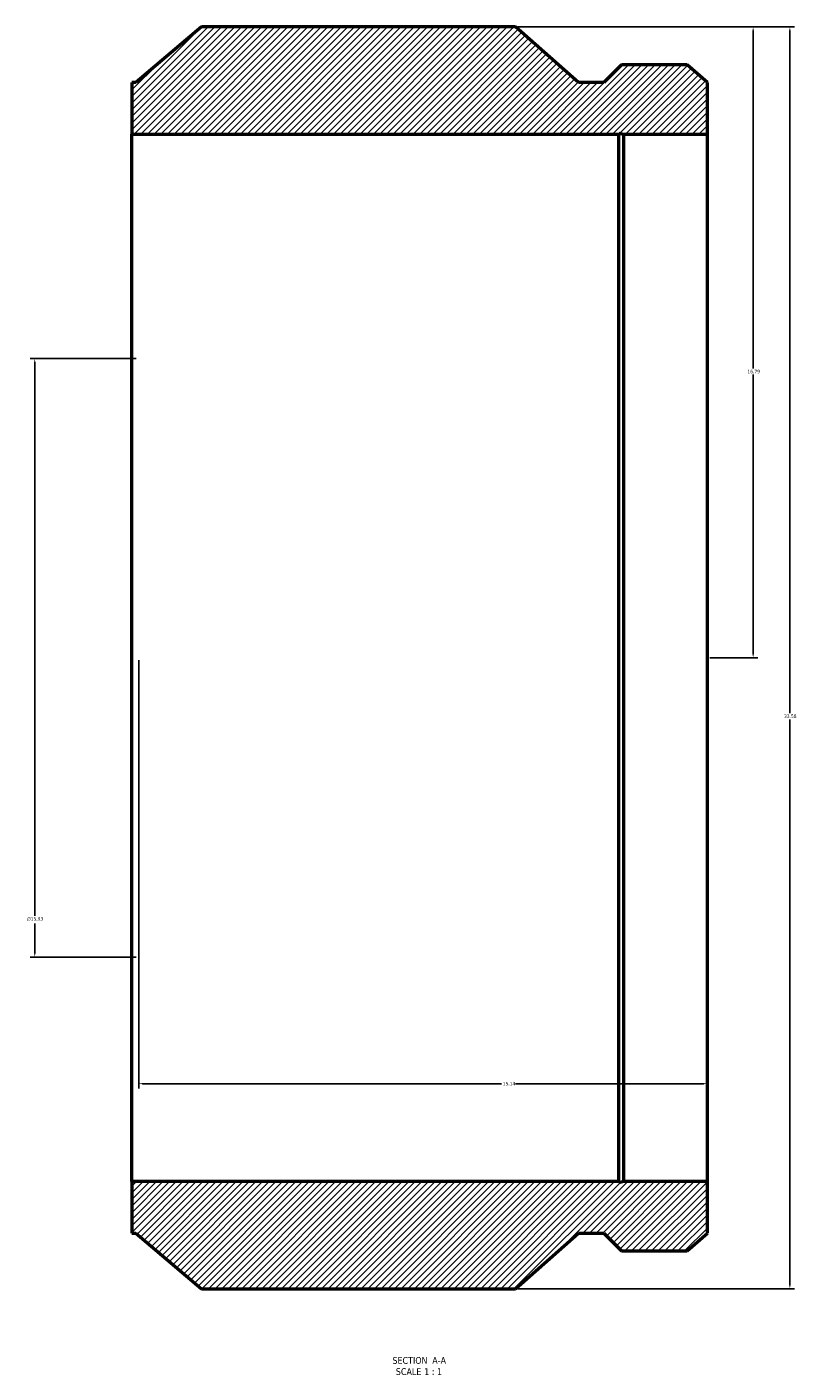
# Model space of a CAD drawing. Header units: inches. Extents: x -42 to 94, y -45 to 100.
# Tile 1 of 3: x 15 to 35, y -45 to -9. Entities that reach past the tile are written whole.
import ezdxf

# ---------------------------------------------------------------- set-up
doc = ezdxf.new("R2010")
doc.units = ezdxf.units.IN
doc.header["$MEASUREMENT"] = 0
for name, color, linetype, lineweight in [('Dimension (ANSI)', 7, 'Continuous', 25), ('Hatch (ANSI)', 7, 'Continuous', 18), ('Symbol (ANSI)', 7, 'Continuous', 25), ('Visible (ANSI)', 7, 'Continuous', 50)]:
    doc.layers.add(name, color=color, linetype=linetype, lineweight=lineweight)
doc.styles.add('Label Text (ANSI)', font='tahoma.ttf')
doc.styles.add('Note Text (ANSI)', font='tahoma.ttf')
doc.dimstyles.new('Default (ANSI)', dxfattribs={"dimtxt": 0.094488, "dimasz": 0.098425, "dimexe": 0.125, "dimexo": 0.0625, "dimgap": 0.031496, "dimtad": 0, "dimtih": 1, "dimtoh": 1, "dimrnd": 1e-08, "dimzin": 4, "dimdsep": 46, "dimtxsty": 'Note Text (ANSI)', "dimcen": 0.09, "dimdle": 0.393701, "dimclrd": 256, "dimclre": 256, "dimclrt": 5, "dimadec": 0, "dimazin": 1, "dimtfac": 1, "dimtofl": 0, "dimtmove": 0, "dimatfit": 3, "dimfxl": 1, "dimtolj": 1, "dimtzin": 4, "dimlwd": -1, "dimlwe": -1, "dimarcsym": 0})

# ---------------------------------------------------------------- blocks, each defined once
blk = doc.blocks.new('*D7')
at = {"layer": 'Defpoints', "color": 0, "transparency": 16777216}
for p in [(27.597, -8.865), (27.597, -42.445), (34.904, -42.445)]:
    blk.add_point(p, dxfattribs=at)
at = {"layer": 'Dimension (ANSI)', "transparency": 16777216}
for p, q in [((27.66, -8.865), (35.029, -8.865)), ((34.904, -8.963), (34.904, -27.129)), ((34.904, -42.346), (34.904, -27.291)), ((27.66, -42.445), (35.029, -42.445))]:
    blk.add_line(p, q, dxfattribs=at)
for points in [[(34.887, -8.963), (34.92, -8.963), (34.904, -8.865)], [(34.887, -42.346), (34.92, -42.346), (34.904, -42.445)]]:
    blk.add_solid(points, dxfattribs=at)
at = {"layer": 'Dimension (ANSI)', "color": 5, "transparency": 16777216, "insert": (34.747, -27.16), "char_height": 0.0945, "attachment_point": 1, "style": 'Note Text (ANSI)'}
blk.add_mtext('\\A1;33.58', dxfattribs=at)
blk = doc.blocks.new('*D8')
at = {"layer": 'Defpoints', "color": 0, "transparency": 16777216}
for p in [(17.567, -25.655), (32.707, -25.655), (32.707, -36.985)]:
    blk.add_point(p, dxfattribs=at)
at = {"layer": 'Dimension (ANSI)', "transparency": 16777216}
for p, q in [((17.567, -25.717), (17.567, -37.11)), ((17.665, -36.985), (27.228, -36.985)), ((32.608, -36.985), (27.596, -36.985))]:
    blk.add_line(p, q, dxfattribs=at)
for points in [[(17.665, -36.969), (17.665, -37.001), (17.567, -36.985)], [(32.608, -36.969), (32.608, -37.001), (32.707, -36.985)]]:
    blk.add_solid(points, dxfattribs=at)
at = {"layer": 'Dimension (ANSI)', "color": 5, "transparency": 16777216, "insert": (27.259, -36.937), "char_height": 0.0945, "attachment_point": 1, "style": 'Note Text (ANSI)'}
blk.add_mtext('\\A1;15.14', dxfattribs=at)
blk = doc.blocks.new('*D9')
at = {"layer": 'Defpoints', "color": 0, "transparency": 16777216}
for p in [(17.567, -17.69), (14.8, -33.619), (17.567, -33.619)]:
    blk.add_point(p, dxfattribs=at)
at = {"layer": 'Dimension (ANSI)', "transparency": 16777216}
for p, q in [((17.504, -17.69), (14.675, -17.69)), ((14.8, -17.788), (14.8, -32.521)), ((14.8, -33.521), (14.8, -32.726)), ((17.504, -33.619), (14.675, -33.619))]:
    blk.add_line(p, q, dxfattribs=at)
for points in [[(14.783, -17.788), (14.816, -17.788), (14.8, -17.69)], [(14.783, -33.521), (14.816, -33.521), (14.8, -33.619)]]:
    blk.add_solid(points, dxfattribs=at)
at = {"layer": 'Dimension (ANSI)', "color": 5, "transparency": 16777216, "insert": (14.591, -32.552), "char_height": 0.09449, "attachment_point": 1, "style": 'Note Text (ANSI)'}
blk.add_mtext('\\A1;{\\fAIGDT|b0|i0;\\H0.0945;\\ln}\\fTahoma|b0|i0;\\H0.0945;15.93', dxfattribs=at)
blk = doc.blocks.new('*D10')
at = {"layer": 'Defpoints', "color": 0, "transparency": 16777216}
for p in [(27.597, -8.865), (32.707, -25.655), (33.926, -25.655)]:
    blk.add_point(p, dxfattribs=at)
at = {"layer": 'Dimension (ANSI)', "transparency": 16777216}
for p, q in [((27.66, -8.865), (34.051, -8.865)), ((33.926, -8.963), (33.926, -17.956)), ((33.926, -25.556), (33.926, -18.118)), ((32.769, -25.655), (34.051, -25.655))]:
    blk.add_line(p, q, dxfattribs=at)
for points in [[(33.909, -8.963), (33.942, -8.963), (33.926, -8.865)], [(33.909, -25.556), (33.942, -25.556), (33.926, -25.655)]]:
    blk.add_solid(points, dxfattribs=at)
at = {"layer": 'Dimension (ANSI)', "color": 5, "transparency": 16777216, "insert": (33.774, -17.988), "char_height": 0.0945, "attachment_point": 1, "style": 'Note Text (ANSI)'}
blk.add_mtext('\\A1;16.79', dxfattribs=at)

msp = doc.modelspace()

# ---------------------------------------------------------------- hatches: boundary and pattern name
at = {"layer": 'Hatch (ANSI)'}
h = msp.add_hatch(dxfattribs=at)
h.set_pattern_fill('ANSI31', color=256, style=0)
h.paths.add_polyline_path([(17.388, -10.346), (17.388, -11.718), (30.347, -11.718), (30.347, -11.688), (30.486, -11.718), (32.707, -11.718), (32.707, -10.346), (32.17, -9.872), (30.423, -9.872), (29.95, -10.346), (29.276, -10.346), (27.597, -8.865), (19.236, -8.865), (17.494, -10.346)])
h.paths.add_polyline_path([(17.388, -40.964), (17.494, -40.964), (19.236, -42.445), (27.597, -42.445), (29.276, -40.964), (29.95, -40.964), (30.423, -41.437), (32.17, -41.437), (32.707, -40.964), (32.707, -39.592), (30.486, -39.592), (30.347, -39.621), (30.347, -39.592), (17.388, -39.592)])

# ---------------------------------------------------------------- linework, layer by layer
at = {"layer": 'Visible (ANSI)'}
for p, q in [((19.236, -8.865), (17.494, -10.346)), ((27.597, -8.865), (19.236, -8.865)), ((29.276, -10.346), (27.597, -8.865)), ((30.423, -9.872), (29.95, -10.346)), ((32.17, -9.872), (30.423, -9.872)), ((32.707, -10.346), (32.17, -9.872)), ((17.388, -10.346), (17.388, -11.718)), ((17.494, -10.346), (17.388, -10.346)), ((29.95, -10.346), (29.276, -10.346)), ((32.707, -11.718), (32.707, -10.346)), ((17.388, -39.592), (17.388, -11.718)), ((17.388, -11.718), (30.347, -11.718)), ((30.347, -11.718), (30.347, -11.688)), ((30.347, -11.688), (30.486, -11.718)), ((30.347, -39.592), (30.347, -11.718)), ((30.486, -11.718), (32.707, -11.718)), ((30.486, -39.592), (30.486, -11.718)), ((32.707, -39.592), (32.707, -11.718)), ((30.347, -39.592), (17.388, -39.592)), ((17.388, -39.592), (17.388, -40.964)), ((30.486, -39.592), (30.347, -39.621)), ((30.347, -39.621), (30.347, -39.592)), ((32.707, -39.592), (30.486, -39.592)), ((32.707, -40.964), (32.707, -39.592)), ((17.388, -40.964), (17.494, -40.964)), ((17.494, -40.964), (19.236, -42.445)), ((27.597, -42.445), (29.276, -40.964)), ((29.276, -40.964), (29.95, -40.964)), ((29.95, -40.964), (30.423, -41.437)), ((32.17, -41.437), (32.707, -40.964)), ((30.423, -41.437), (32.17, -41.437)), ((19.236, -42.445), (27.597, -42.445))]:
    msp.add_line(p, q, dxfattribs=at)

# ---------------------------------------------------------------- texts
at = {"layer": 'Symbol (ANSI)', "char_height": 0.18, "attachment_point": 7, "style": 'Label Text (ANSI)'}
for s, insert in [('SECTION', (24.322, -44.443)), (' A-A', (25.315, -44.439)), ('SCALE', (24.413, -44.739)), (' 1 : 1', (25.101, -44.736))]:
    msp.add_mtext(s, dxfattribs=dict(at, insert=insert))

# ---------------------------------------------------------------- dimensions: what is measured, and where the dimension line sits
at = {"layer": 'Dimension (ANSI)'}
for base, p1, p2, angle, override, picture, middle in [((34.904, -42.445), (27.597, -8.865), (27.597, -42.445), 90, {"dimgap": 0.031496, "dimdec": 2, "dimtol": 0, "dimlim": 0, "dimtp": 0, "dimtm": 0, "dimtdec": 2, "dimatfit": 1}, '*D7', (34.904, -27.21)), ((33.926, -25.655), (27.597, -8.865), (32.707, -25.655), 90, {"dimgap": 0.031496, "dimdec": 2, "dimtol": 0, "dimlim": 0, "dimtp": 0, "dimtm": 0, "dimtdec": 2, "dimatfit": 1}, '*D10', (33.926, -18.037)), ((32.707, -36.985), (17.567, -25.655), (32.707, -25.655), 180, {"dimgap": 0.031496, "dimtih": 0, "dimtoh": 0, "dimdec": 2, "dimse2": 1, "dimtol": 0, "dimlim": 0, "dimtp": 0, "dimtm": 0, "dimtdec": 2, "dimatfit": 1}, '*D8', (27.412, -36.985))]:
    dim = msp.add_linear_dim(base=base, p1=p1, p2=p2, angle=angle, dimstyle='Default (ANSI)', override=override, dxfattribs=at)
    dim.commit()
    dim.dimension.update_dxf_attribs({"geometry": picture, "text_midpoint": middle, "dimtype": 160})
dim = msp.add_linear_dim(base=(14.8, -33.619), p1=(17.567, -17.69), p2=(17.567, -33.619), angle=90, text='{\\fAIGDT|b0|i0;\\H0.0945;\\ln}\\fTahoma|b0|i0;\\H0.0945;<>', dimstyle='Default (ANSI)', override={"dimgap": 0.031496, "dimdec": 2, "dimtol": 0, "dimlim": 0, "dimtp": 0, "dimtm": 0, "dimtdec": 2, "dimatfit": 1}, dxfattribs=at)
dim.commit()
dim.dimension.update_dxf_attribs({"geometry": '*D9', "text_midpoint": (14.8, -32.623), "dimtype": 160})

doc.saveas('drawing.dxf')
